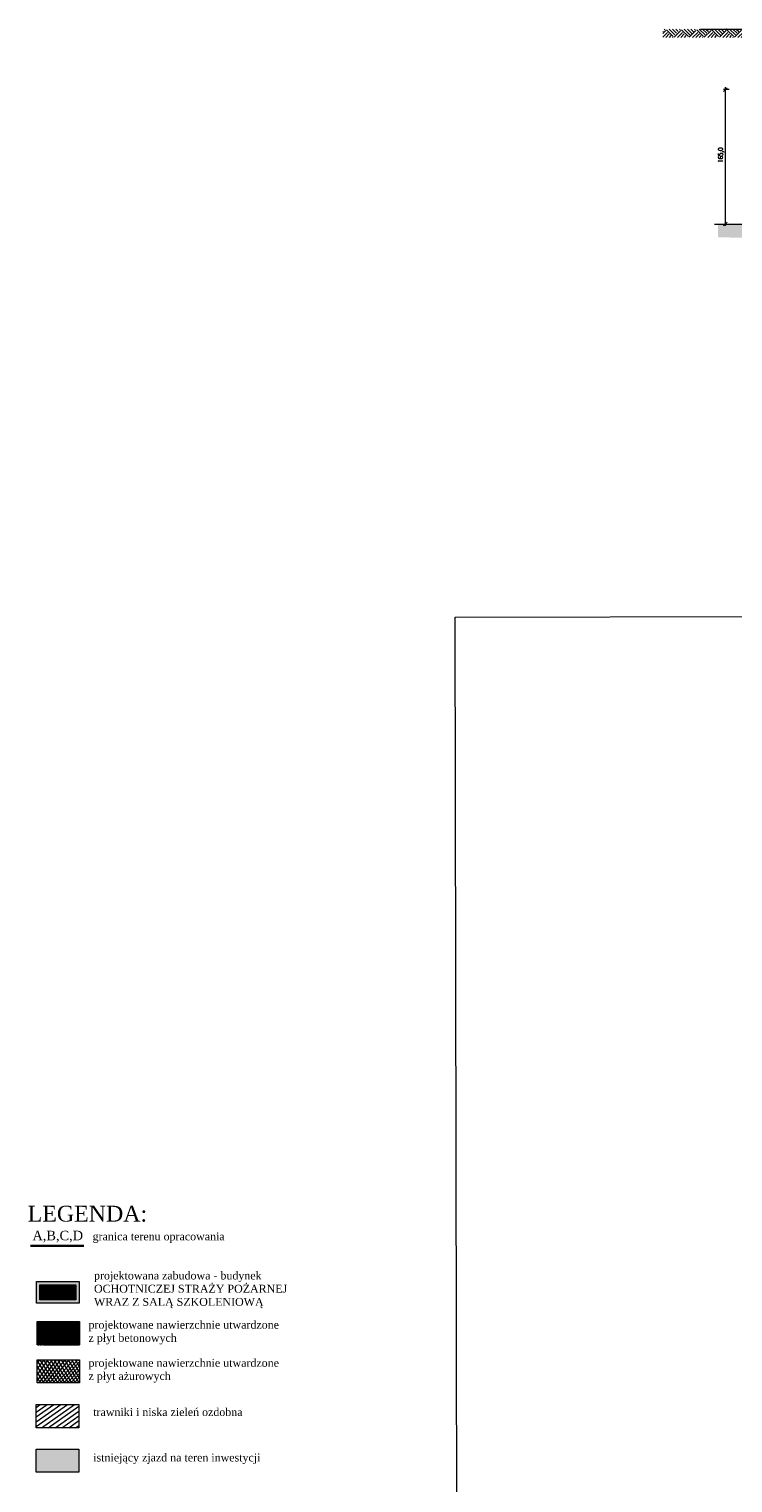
# Model space of a CAD drawing. Header units: centimetres. Extents: x 843425950 to 843478602, y 588811213 to 588851397.
# Tile 18 of 89: x 843425950 to 843434846, y 588828136 to 588846524. Entities that reach past the tile are written whole.
import ezdxf

# ---------------------------------------------------------------- set-up
doc = ezdxf.new("R2010")
doc.units = ezdxf.units.CM
doc.header["$MEASUREMENT"] = 0
doc.linetypes.add('3', pattern=[1, 0.5, -0.5])
doc.linetypes.add('ACAD_ISO03W100', pattern=[30, 12, -18])
doc.layers.get('0').update_dxf_attribs({"lineweight": 5})
for name, color, linetype, lineweight in [('0-hatch', 8, 'Continuous', 5), ('0-LINIA CIENKA', 8, 'Continuous', 9), ('_hacz', 251, 'Continuous', 0), ('budynek', 250, 'Continuous', 20), ('cienka', 252, 'Continuous', 5), ('IS_INSTAL GAZ_Opis', 7, 'Continuous', 5), ('wymiarowanie', 123, 'Continuous', 5), ('WYMIARY', 253, 'Continuous', 9)]:
    doc.layers.add(name, color=color, linetype=linetype, lineweight=lineweight)
doc.layers.add('granica działki', color=7, linetype='3', lineweight=50, true_color=0xeb0000)
doc.styles.add('IS_SIMPLEX', font='simplex.shx', dxfattribs={"width": 0.7})
doc.styles.get("Standard").update_dxf_attribs({"font": 'ARIAL.TTF'})
picture_1 = doc.add_image_def('image1.jpg', size_in_pixel=(6614, 4677))

# ---------------------------------------------------------------- blocks, each defined once
blk = doc.blocks.new('PZT BARSZCZEWO')
at = {"layer": '0-hatch', "true_color": 0xf3d6af}
h = blk.add_hatch(color=254, dxfattribs=at)
h.dxf.hatch_style = 1
h.paths.add_polyline_path([(843426578.037958, 588828564.5055572), (843426041.4023912, 588828564.5057023), (843426041.4023104, 588828272.4470465), (843426578.0378753, 588828272.4468987)])
at = {"layer": '0-LINIA CIENKA', "true_color": 0xe1a294, "transparency": 33554687}
h = blk.add_hatch(dxfattribs=at)
h.set_pattern_fill('ANSI31', color=21, scale=0.9999999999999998, angle=248.3969651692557)
h.set_pattern_definition([(44.99998411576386, (254478334.9538635, 1433689998.416793), (-2.245063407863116, 2.245064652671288), [])])
h.paths.add_polyline_path([(843426084.1757594, 588830642.0158477), (843426540.8113184, 588830642.0157211), (843426540.811269, 588830449.8936774), (843426084.1757042, 588830449.893803)])
at = {"layer": '0-LINIA CIENKA', "true_color": 0xbababa, "transparency": 33554687}
h = blk.add_hatch(dxfattribs=at)
h.set_pattern_fill('ANSI31', color=9, scale=0.9999999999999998, angle=248.3969651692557)
h.set_pattern_definition([(314.9999841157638, (-334447955.8629578, 2278571505.752411), (2.245064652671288, 2.245063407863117), [])])
h.paths.add_polyline_path([(843426050.8002678, 588830175.3907698), (843426587.4358345, 588830175.3906239), (843426587.4357518, 588829883.3319652), (843426050.8001848, 588829883.3321141)])
at = {"layer": '0-LINIA CIENKA', "transparency": 33554687}
h = blk.add_hatch(dxfattribs=at)
h.set_pattern_fill('ANSI37', color=256, scale=9.999999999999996, angle=248.3969651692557)
h.set_pattern_definition([(314.9999841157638, (254478334.9539218, 1433690208.667198), (22.45064652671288, 22.45063407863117), []), (44.99998411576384, (254478334.9539218, 1433690208.667198), (-22.45063407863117, 22.45064652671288), [])])
h.paths.add_polyline_path([(843426050.8001341, 588829692.9338896), (843426587.4357007, 588829692.9337438), (843426587.4356179, 588829400.8750852), (843426050.8000512, 588829400.875234)])
at = {"layer": '_hacz', "ltscale": 4, "true_color": 0xa0af4b}
h = blk.add_hatch(dxfattribs=at)
h.set_pattern_fill('JIS_WOOD', color=55, scale=69.99999999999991, angle=104.0643164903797)
h.set_pattern_definition([(34.99998411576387, (843384802.1619985, 588810004.2707675), (-28.39057384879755, 40.54596537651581), [])])
h.paths.add_polyline_path([(843426578.0381132, 588829126.5563602), (843426041.4025465, 588829126.5565052), (843426041.4024655, 588828834.4978496), (843426578.0380303, 588828834.4977016)])
at = {"layer": 'budynek', "true_color": 0x000000}
h = blk.add_hatch(color=18, dxfattribs=at)
h.paths.add_polyline_path([(843426044.1757668, 588830682.0158587), (843426580.8113335, 588830682.0157079), (843426580.8112577, 588830409.8936644), (843426044.1756911, 588830409.8938133)])
h.paths.add_polyline_path([(843426084.1757594, 588830642.0158477), (843426540.8113184, 588830642.0157211), (843426540.811269, 588830449.8936774), (843426084.1757042, 588830449.893803)], flags=16)
at = {"layer": '0-hatch', "color": 193, "true_color": 0x987ab8}
for points in [[(843426050.8002678, 588830175.3907698), (843426587.4358345, 588830175.3906239), (843426587.4357518, 588829883.3319652), (843426050.8001848, 588829883.3321141)], [(843426050.8001341, 588829692.9338896), (843426587.4357007, 588829692.9337438), (843426587.4356179, 588829400.8750852), (843426050.8000512, 588829400.875234)], [(843426041.4023912, 588828564.5057023), (843426578.037958, 588828564.5055572), (843426578.0378753, 588828272.4468987), (843426041.4023104, 588828272.4470465)]]:
    blk.add_lwpolyline(points, close=True, dxfattribs=at)
at = {"layer": 'cienka', "color": 76, "linetype": 'Continuous'}
blk.add_lwpolyline([(843426041.4025465, 588829126.5565052), (843426578.0381132, 588829126.5563602), (843426578.0380303, 588828834.4977016), (843426041.4024655, 588828834.4978496)], close=True, dxfattribs=at)
at = {"layer": 'granica działki', "color": 70, "linetype": 'ACAD_ISO03W100', "ltscale": 8, "const_width": 30.00000000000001}
blk.add_lwpolyline([(843425964.9388642, 588831135.656086), (843426644.6937985, 588831135.6558957)], dxfattribs=at)
at = {"layer": 'WYMIARY', "color": 18, "true_color": 0x000000}
for points in [[(843426044.1757666, 588830682.0158585), (843426580.8113333, 588830682.015708), (843426580.8112577, 588830409.8936644), (843426044.1756911, 588830409.8938133)], [(843426084.1757594, 588830642.0158477), (843426540.8113184, 588830642.0157211), (843426540.811269, 588830449.8936774), (843426084.1757042, 588830449.893803)]]:
    blk.add_lwpolyline(points, close=True, dxfattribs=at)
at = {"layer": 'granica działki', "color": 70, "insert": (843425902.0144191, 588831324.8477479), "char_height": 120, "width": 757.6602667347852, "attachment_point": 1, "rotation": 359.99998412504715}
blk.add_mtext('{\\fTimes New Roman|b0|i0|c238|p18;  A,B,C,D}', dxfattribs=at)
at = {"layer": 'wymiarowanie', "attachment_point": 1}
for s, insert, char_height, width, rotation in [('{\\fTimes New Roman|b0|i0|c238|p18;LEGENDA:}', (843425932.1161609, 588831641.1580472), 200.0000000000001, 1793.333333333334, 359.9999841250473), ('{\\fTimes New Roman|b0|i0|c238|p18;granica terenu opracowania }', (843426752.7571118, 588831303.667776), 100, 2283.105568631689, 359.99998412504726), ('{\\fTimes New Roman|b0|i0|c238|p18;projektowana zabudowa - budynek OCHOTNICZEJ STRAŻY POŻARNEJ WRAZ Z SALĄ SZKOLENIOWĄ}', (843426770.4710116, 588830808.9659295), 100, 2870.520418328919, 359.99998412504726), ('{\\fTimes New Roman|b0|i0|c238|p18;projektowane nawierzchnie utwardzone \\Pz płyt betonowych}', (843426701.1457987, 588830186.8272064), 100, 3123.09306978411, 359.99998412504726), ('{\\fTimes New Roman|b0|i0|c238|p18;projektowane nawierzchnie utwardzone \\Pz płyt ażurowych}', (843426701.1456649, 588829704.3703264), 100, 3123.09306978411, 359.99998412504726), ('{\\fTimes New Roman|b0|i0|c238|p18;trawniki i niska zieleń ozdobna}', (843426760.5987867, 588829082.0948298), 100, 2233.066666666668, 359.99998412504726), ('{\\fTimes New Roman|b0|i0|c238|p18;istniejący zjazd na teren inwestycji}', (843426760.5986283, 588828507.3248976), 100, 3128.491863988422, 359.99998412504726)]:
    blk.add_mtext(s, dxfattribs=dict(at, insert=insert, char_height=char_height, width=width, rotation=rotation))
at = {"layer": 'wymiarowanie', "lineweight": 5, "ltscale": 0.5}
image = blk.add_image(picture_1, insert=(843431362.0643705, 588824232.5320414), size_in_units=(21007.289183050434, 14855.018374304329), rotation=0.10583542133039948, dxfattribs=at)
image.dxf.flags = 7
blk = doc.blocks.new('_Oblique')
at = {"color": 0, "linetype": 'ByBlock', "lineweight": -2}
blk.add_line((-0.5, -0.5), (0.5, 0.5), dxfattribs=at)

msp = doc.modelspace()

# ---------------------------------------------------------------- hatches: boundary and pattern name
at = {"layer": 'IS_INSTAL GAZ_Opis'}
h = msp.add_hatch(dxfattribs=at)
h.set_pattern_fill('EARTH2', color=256, scale=10.626, angle=135, style=0)
h.set_pattern_definition([(315, (843516920.6610119, 588989927.6715318), (1.132534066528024e-13, -381.6968061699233), [121.45518, -148.44522]), (315, (843516834.7792301, 588989841.7897506), (1.132534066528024e-13, -381.6968061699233), [121.45518, -148.44522]), (315, (843516855.7725548, 588989862.7830749), (1.132534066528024e-13, -381.6968061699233), [124.154184, -145.746216]), (315, (843516876.765879, 588989883.7763993), (1.132534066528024e-13, -381.6968061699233), [124.154184, -145.746216]), (315, (843516897.7592032, 588989904.7697234), (1.132534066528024e-13, -381.6968061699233), [124.154184, -145.746216]), (315, (843516897.7592032, 588990095.6181267), (1.132534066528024e-13, -381.6968061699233), [121.45518, -148.44522]), (315, (843516876.765879, 588990074.6248022), (1.132534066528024e-13, -381.6968061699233), [121.45518, -148.44522]), (315, (843516855.7725548, 588990053.631478), (1.132534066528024e-13, -381.6968061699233), [121.45518, -148.44522]), (315, (843516834.7792301, 588990032.6381537), (1.132534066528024e-13, -381.6968061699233), [121.45518, -148.44522]), (315, (843516920.6610119, 588990118.519935), (1.132534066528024e-13, -381.6968061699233), [121.45518, -148.44522]), (225, (843517103.8754786, 588989935.3054682), (-381.6968061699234, -1.321289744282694e-13), [121.45518, -148.4452199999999]), (225, (843517016.0852133, 588990023.0957335), (-381.6968061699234, -1.321289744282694e-13), [121.45518, -148.4452199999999]), (225, (843517038.9870216, 588990000.193925), (-381.6968061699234, -1.321289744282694e-13), [121.45518, -148.4452199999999]), (225, (843517059.9803458, 588989979.2006007), (-381.6968061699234, -1.321289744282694e-13), [121.45518, -148.4452199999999]), (225, (843517080.9736701, 588989958.2072763), (-381.6968061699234, -1.321289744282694e-13), [121.45518, -148.4452199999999]), (225, (843516890.1252674, 588989958.2072763), (-381.6968061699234, -1.321289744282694e-13), [124.1541839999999, -145.7462159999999]), (225, (843516869.1319427, 588989979.2006007), (-381.6968061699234, -1.321289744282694e-13), [124.1541839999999, -145.7462159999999]), (225, (843516848.1386185, 588990000.193925), (-381.6968061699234, -1.321289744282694e-13), [124.1541839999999, -145.7462159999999]), (225, (843516825.23681, 588990023.0957335), (-381.6968061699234, -1.321289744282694e-13), [121.45518, -148.4452199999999]), (225, (843516911.1185917, 588989937.2139521), (-381.6968061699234, -1.321289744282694e-13), [121.45518, -148.4452199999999])])
h.paths.add_polyline_path([(843436804.5650374, 588846417.3740851), (843433959.8972077, 588846417.3740851), (843433959.8972077, 588846523.6340849), (843436804.5650374, 588846523.6340849), (843436921.4510374, 588846523.6340849), (843436921.4510374, 588846470.5040851), (843436921.4510374, 588846443.939085), (843436921.4510374, 588846417.3740851)])
h.paths.add_polyline_path([(843438661.9022079, 588846417.3740851), (843437921.5922774, 588846417.3740851), (843437921.5922774, 588846424.9875529), (843437867.4051785, 588846469.0504754), (843437774.330886, 588846469.0504754), (843437774.330886, 588846523.6340849), (843438661.9022079, 588846523.6340849)])
h.paths.add_polyline_path([(843437094.266886, 588846469.0504754), (843437001.1925939, 588846469.0504754), (843436947.0054946, 588846424.9875529), (843436947.0054946, 588846417.3740851), (843436921.4510374, 588846417.3740851), (843436921.4510374, 588846523.6340849), (843437094.266886, 588846523.6340849)])
h = msp.add_hatch(dxfattribs=at)
h.set_pattern_fill('CONCRE', color=256, scale=6.375599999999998, angle=180, style=0)
h.set_pattern_definition([(179.9999999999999, (843516690.0531873, 588989500.1445719), (-161.94024, 161.9402399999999), [20.24252999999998, -141.6977099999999]), (90, (843516690.0531873, 588989500.1445719), (161.9402399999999, 161.94024), [20.24253, -141.6977099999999]), (45.00000000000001, (843516669.8106568, 588989500.1445719), (161.9402397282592, 1.887556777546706e-14), [28.62726122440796, -200.3908285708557]), (179.9999999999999, (843516669.8106568, 588989591.2359568), (-161.94024, 161.9402399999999), [20.24252999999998, -141.6977099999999]), (135, (843516659.6893919, 588989581.114692), (-1.887556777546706e-14, 161.9402397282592), [14.31362251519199, -214.7044510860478]), (45.00000000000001, (843516659.6893919, 588989581.114692), (161.9402397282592, 1.887556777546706e-14), [14.31362251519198, -214.7044510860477]), (179.9999999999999, (843516609.0830669, 588989631.7210166), (-161.94024, 161.9402399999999), [28.62726122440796, -133.3129787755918]), (135, (843516609.0830669, 588989631.7210166), (-1.887556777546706e-14, 161.9402397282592), [20.24252999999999, -208.7755597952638]), (45.00000000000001, (843516580.4558055, 588989631.7210166), (161.9402397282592, 1.887556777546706e-14), [20.24252999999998, -208.7755597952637]), (90, (843516578.7192719, 588989540.6296319), (161.9402399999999, 161.94024), [20.24253, -141.6977099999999]), (135, (843516578.7192719, 588989540.6296319), (-1.887556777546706e-14, 161.9402397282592), [14.31362251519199, -214.7044510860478]), (45.00000000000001, (843516568.598007, 588989550.7508968), (161.9402397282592, 1.887556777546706e-14), [14.31362251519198, -214.7044510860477]), (179.9999999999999, (843516669.8106568, 588989540.6296319), (-161.94024, 161.9402399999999), [10.12126499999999, -135.6249509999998]), (179.9999999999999, (843516548.3554771, 588989581.114692), (-161.94024, 161.9402399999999), [10.12126499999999, -135.6249509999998]), (90, (843516598.9618018, 588989601.3572218), (161.9402399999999, 161.94024), [10.121265, -135.624951]), (45.00000000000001, (843516578.7192719, 588989510.265837), (161.9402397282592, 1.887556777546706e-14), [14.31362251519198, -214.7044510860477]), (45.00000000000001, (843516649.5681267, 588989621.5997518), (161.9402397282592, 1.887556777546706e-14), [14.31362251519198, -214.7044510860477]), (135, (843516614.1436994, 588989553.2812132), (-1.887556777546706e-14, 161.9402397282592), [14.31362251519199, -214.7044510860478]), (90, (843516634.3862295, 588989520.3871018), (161.9402399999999, 161.94024), [2.530316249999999, -159.40992375]), (90, (843516626.7952806, 588989588.7056407), (161.9402399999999, 161.94024), [2.530316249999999, -159.40992375]), (90, (843516550.8857931, 588989616.5391194), (161.9402399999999, 161.94024), [2.530316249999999, -159.40992375]), (90, (843516548.3554771, 588989530.5083668), (161.9402399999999, 161.94024), [2.530316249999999, -159.40992375])])
h.paths.add_polyline_path([(843434658.8942258, 588844047.8615919), (843434658.8942258, 588843888.471592), (843439068.1245531, 588843861.587766), (843439068.1245531, 588844020.977766), (843439053, 588844047.8615919), (843434944.6507107, 588844047.8615919)])

# ---------------------------------------------------------------- linework, layer by layer
for p, q in [((843434438.4841893, 588846523.6340849), (843437689.6400578, 588846523.6340849)), ((843434798.0512403, 588845757.3818531), (843434725.7145102, 588845757.3818531)), ((843434749.6230098, 588845789.1829959), (843434749.6230098, 588844033.177585)), ((843434613.1168202, 588844057.0860851), (843438315.5208746, 588844057.0860851))]:
    msp.add_line(p, q, dxfattribs=at)

# ---------------------------------------------------------------- block references
msp.add_blockref('PZT BARSZCZEWO', (0, 0))
at = {"layer": 'IS_INSTAL GAZ_Opis', "xscale": -47.817, "yscale": 47.817, "zscale": 47.817}
for p, rotation in [((843434749.6230098, 588845757.3818531), 269.9999999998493), ((843434749.6230098, 588844057.0860851), 89.99999999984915)]:
    msp.add_blockref('_Oblique', p, dxfattribs=dict(at, rotation=rotation))

# ---------------------------------------------------------------- texts
at = {"layer": 'IS_INSTAL GAZ_Opis', "insert": (843434699.0078502, 588844930.2591395), "char_height": 57.3804, "attachment_point": 5, "rotation": 89.99999999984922, "style": 'IS_SIMPLEX'}
msp.add_mtext('165,0', dxfattribs=at)

doc.saveas('drawing.dxf')
